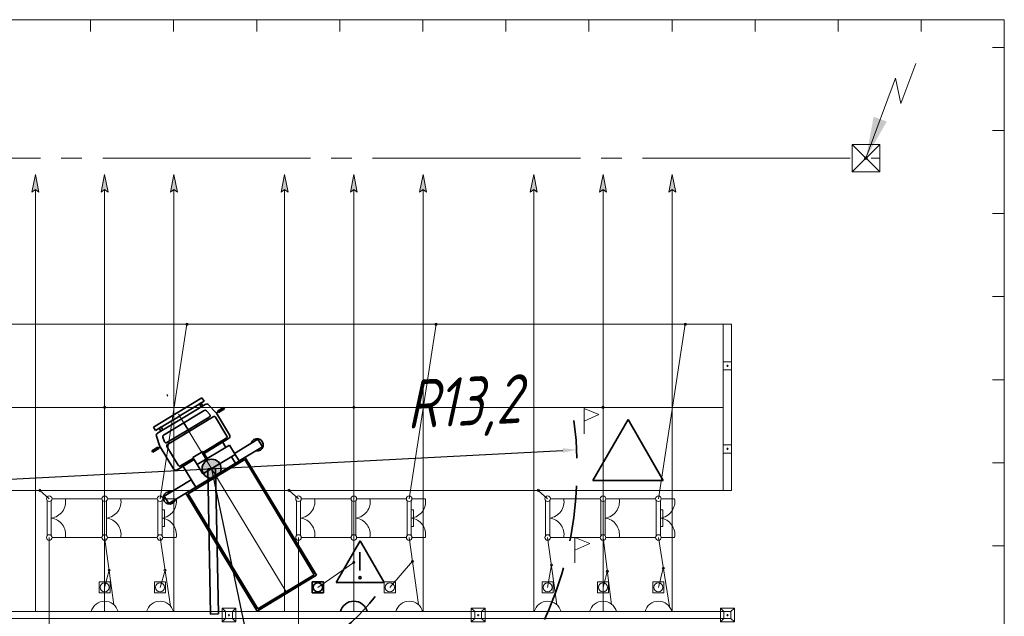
# Model space of a CAD drawing. Header units: millimetres. Extents: x 0 to 594, y 0 to 420.
# Tile 21 of 23: x 192 to 263, y 310 to 353. Entities that reach past the tile are written whole.
import ezdxf

# ---------------------------------------------------------------- set-up
doc = ezdxf.new("R2010")
doc.units = ezdxf.units.MM
for name, pattern in [('K5LT_AXLED', [19.5, 15, -1.5, 1.5, -1.5]), ('K5LT_BASIC', [0]), ('K5LT_DASHED_REINFORCED', [6, 4, -2]), ('K5LT_THIN', [0])]:
    doc.linetypes.add(name, pattern=pattern)
doc.layers.add('Демонтаж', color=7, linetype='Continuous', true_color=0xff6820)
doc.layers.add('ошиноска 110', color=2, linetype='Continuous', true_color=0xffff00)
doc.styles.add('KDIMTEXTSTYLE', font='GOST_AU.SHX', dxfattribs={"width": 0.96, "oblique": 15, "height": 5})
doc.dimstyles.new('KDIMSTYLE (0.00)', dxfattribs={"dimtxt": 5, "dimasz": 1, "dimexe": 2, "dimexo": 0, "dimgap": 1, "dimtad": 1, "dimlfac": 500, "dimtxsty": 'KDIMTEXTSTYLE', "dimsah": 1, "dimcen": 0, "dimdle": 1, "dimadec": 0, "dimazin": 0, "dimtfac": 0.667, "dimtmove": 0, "dimatfit": 3, "dimfxl": 0, "dimtvp": 1, "dimtolj": 1, "dimtzin": 0, "dimarcsym": 0})

# ---------------------------------------------------------------- blocks, each defined once
blk = doc.blocks.new('KDIMARROW_01')
blk.add_hatch(color=0).paths.add_polyline_path([(0, 0), (-5, 0.658), (-4.5, 0), (-5, -0.658)])
at = {"color": 0, "linetype": 'K5LT_THIN', "lineweight": 9}
for p, q in [((-4.5, 0), (-5, 0.658)), ((-5, 0.658), (0, 0)), ((0, 0), (-5, -0.658)), ((-5, -0.658), (-4.5, 0)), ((0, 0), (-1, 0))]:
    blk.add_line(p, q, dxfattribs=at)
blk = doc.blocks.new('U107')
at = {"color": 4, "linetype": 'K5LT_THIN', "lineweight": 9, "true_color": 0x00ffff}
for p, q in [((251.765, 341.981), (251.765, 343.973)), ((251.765, 343.973), (253.765, 343.973)), ((253.765, 343.973), (253.765, 341.981)), ((253.765, 341.981), (251.765, 341.981))]:
    blk.add_line(p, q, dxfattribs=at)
blk = doc.blocks.new('U108')
at = {"color": 11, "linetype": 'K5LT_THIN', "lineweight": 9, "true_color": 0xff8080}
for p, q in [((0, 0.001), (-0.001, 0)), ((0, 0.001), (-0.001, 0)), ((0.001, 0), (0, 0.001)), ((0.001, 0), (0, 0.001)), ((0, -0.001), (0.001, 0)), ((0, -0.001), (0.001, 0)), ((0.001, 0), (0.001, 0)), ((-0.001, 0), (0, -0.001)), ((-0.001, 0), (0, -0.001))]:
    blk.add_line(p, q, dxfattribs=at)
blk = doc.blocks.new('U109')
at = {"color": 11, "linetype": 'K5LT_THIN', "lineweight": 9, "true_color": 0xff8080}
for p, q in [((0, 0.001), (-0.001, 0)), ((0, 0.001), (-0.001, 0)), ((0.001, 0), (0, 0.001)), ((0.001, 0), (0, 0.001)), ((0, -0.001), (0.001, 0)), ((0, -0.001), (0.001, 0)), ((0.001, 0), (0.001, 0)), ((-0.001, 0), (0, -0.001)), ((-0.001, 0), (0, -0.001))]:
    blk.add_line(p, q, dxfattribs=at)
blk = doc.blocks.new('U132')
at = {"color": 3, "linetype": 'K5LT_BASIC', "lineweight": 35, "true_color": 0x00ff00}
for p, q in [((205.228, 320.541), (205.796, 320.552)), ((205.426, 310.041), (205.228, 320.541)), ((205.796, 320.552), (205.995, 310.052)), ((205.995, 310.052), (205.426, 310.041))]:
    blk.add_line(p, q, dxfattribs=at)
blk = doc.blocks.new('U139')
at = {"color": 4, "linetype": 'K5LT_THIN', "lineweight": 9, "true_color": 0x00ffff}
for p, q in [((242.465, 318.977), (242.465, 330.977)), ((243.065, 330.977), (242.465, 330.977)), ((243.065, 330.977), (243.065, 318.977)), ((242.465, 327.677), (242.465, 328.277)), ((242.465, 328.277), (243.065, 328.277)), ((242.835, 327.977), (242.695, 327.977)), ((242.765, 328.047), (242.765, 327.907)), ((243.065, 328.277), (243.065, 327.677)), ((243.065, 327.677), (242.465, 327.677)), ((242.465, 321.677), (242.465, 322.277)), ((242.465, 322.277), (243.065, 322.277)), ((243.065, 322.277), (243.065, 321.677)), ((243.065, 321.677), (242.465, 321.677)), ((242.835, 321.977), (242.695, 321.977)), ((242.765, 322.047), (242.765, 321.907)), ((243.065, 318.977), (242.465, 318.977))]:
    blk.add_line(p, q, dxfattribs=at)
blk = doc.blocks.new('U159')
at = {"color": 4, "linetype": 'K5LT_THIN', "lineweight": 9, "true_color": 0x00ffff}
for p, q in [((233.629, 318.248), (233.629, 315.706)), ((233.929, 315.713), (233.929, 318.242)), ((233.982, 318.377), (234.946, 318.377)), ((233.982, 315.577), (234.946, 315.577))]:
    blk.add_line(p, q, dxfattribs=at)
for centre, radius, start, end in [((233.782, 318.377), 0.2, 0, 180), ((233.782, 318.377), 0.2, 180, 0), ((233.765, 318.166), 1.2, 277.85501, 10.15125), ((233.765, 315.788), 1.2, 349.86716, 82.14499), ((233.782, 315.577), 0.2, 0, 180), ((233.782, 315.577), 0.2, 180, 0)]:
    blk.add_arc(centre, radius, start, end, dxfattribs=at)
blk = doc.blocks.new('U160')
at = {"color": 4, "linetype": 'K5LT_THIN', "lineweight": 9, "true_color": 0x00ffff}
for p, q in [((237.629, 318.248), (237.629, 315.706)), ((237.929, 315.713), (237.929, 318.242)), ((237.982, 318.377), (238.946, 318.377)), ((237.929, 317.577), (238.099, 317.577)), ((238.099, 317.577), (238.099, 316.377)), ((238.099, 316.377), (237.929, 316.377)), ((237.982, 315.577), (238.946, 315.577))]:
    blk.add_line(p, q, dxfattribs=at)
for centre, radius, start, end in [((237.782, 318.377), 0.2, 0, 180), ((237.782, 318.377), 0.2, 180, 0), ((237.765, 318.166), 1.2, 277.85501, 10.15125), ((237.765, 315.788), 1.2, 349.86716, 82.14499), ((237.782, 315.577), 0.2, 0, 180), ((237.782, 315.577), 0.2, 180, 0)]:
    blk.add_arc(centre, radius, start, end, dxfattribs=at)
blk = doc.blocks.new('U161')
at = {"color": 4, "linetype": 'K5LT_THIN', "lineweight": 9, "true_color": 0x00ffff}
for p, q in [((229.629, 318.248), (229.629, 315.706)), ((229.929, 315.713), (229.929, 318.242)), ((229.982, 318.377), (230.946, 318.377)), ((229.982, 315.577), (230.946, 315.577))]:
    blk.add_line(p, q, dxfattribs=at)
for centre, radius, start, end in [((229.782, 318.377), 0.2, 0, 180), ((229.782, 318.377), 0.2, 180, 0), ((229.765, 318.166), 1.2, 277.85501, 10.15125), ((229.765, 315.788), 1.2, 349.86716, 82.14499), ((229.782, 315.577), 0.2, 0, 180), ((229.782, 315.577), 0.2, 180, 0)]:
    blk.add_arc(centre, radius, start, end, dxfattribs=at)
blk = doc.blocks.new('U162')
at = {"color": 4, "linetype": 'K5LT_THIN', "lineweight": 9, "true_color": 0x00ffff}
for p, q in [((215.629, 318.248), (215.629, 315.706)), ((215.929, 315.713), (215.929, 318.242)), ((215.982, 318.377), (216.946, 318.377)), ((215.982, 315.577), (216.946, 315.577))]:
    blk.add_line(p, q, dxfattribs=at)
for centre, radius, start, end in [((215.782, 318.377), 0.2, 0, 180), ((215.782, 318.377), 0.2, 180, 0), ((215.765, 318.166), 1.2, 277.85501, 10.15125), ((215.765, 315.788), 1.2, 349.86716, 82.14499), ((215.782, 315.577), 0.2, 0, 180), ((215.782, 315.577), 0.2, 180, 0)]:
    blk.add_arc(centre, radius, start, end, dxfattribs=at)
blk = doc.blocks.new('U163')
at = {"color": 4, "linetype": 'K5LT_THIN', "lineweight": 9, "true_color": 0x00ffff}
for p, q in [((219.629, 318.248), (219.629, 315.706)), ((219.929, 315.713), (219.929, 318.242)), ((219.982, 318.377), (220.946, 318.377)), ((219.929, 317.577), (220.099, 317.577)), ((220.099, 317.577), (220.099, 316.377)), ((220.099, 316.377), (219.929, 316.377)), ((219.982, 315.577), (220.946, 315.577))]:
    blk.add_line(p, q, dxfattribs=at)
for centre, radius, start, end in [((219.782, 318.377), 0.2, 0, 180), ((219.782, 318.377), 0.2, 180, 0), ((219.765, 318.166), 1.2, 277.85501, 10.15125), ((219.765, 315.788), 1.2, 349.86716, 82.14499), ((219.782, 315.577), 0.2, 0, 180), ((219.782, 315.577), 0.2, 180, 0)]:
    blk.add_arc(centre, radius, start, end, dxfattribs=at)
blk = doc.blocks.new('U164')
at = {"color": 4, "linetype": 'K5LT_THIN', "lineweight": 9, "true_color": 0x00ffff}
for p, q in [((211.629, 318.248), (211.629, 315.706)), ((211.929, 315.713), (211.929, 318.242)), ((211.982, 318.377), (212.946, 318.377)), ((211.982, 315.577), (212.946, 315.577))]:
    blk.add_line(p, q, dxfattribs=at)
for centre, radius, start, end in [((211.782, 318.377), 0.2, 0, 180), ((211.782, 318.377), 0.2, 180, 0), ((211.765, 318.166), 1.2, 277.85501, 10.15125), ((211.765, 315.788), 1.2, 349.86716, 82.14499), ((211.782, 315.577), 0.2, 0, 180), ((211.782, 315.577), 0.2, 180, 0)]:
    blk.add_arc(centre, radius, start, end, dxfattribs=at)
blk = doc.blocks.new('U165')
at = {"color": 4, "linetype": 'K5LT_THIN', "lineweight": 9, "true_color": 0x00ffff}
for p, q in [((197.629, 318.248), (197.629, 315.706)), ((197.929, 315.713), (197.929, 318.242)), ((197.982, 318.377), (198.946, 318.377)), ((197.982, 315.577), (198.946, 315.577))]:
    blk.add_line(p, q, dxfattribs=at)
for centre, radius, start, end in [((197.782, 318.377), 0.2, 0, 180), ((197.782, 318.377), 0.2, 180, 0), ((197.765, 318.166), 1.2, 277.85501, 10.15125), ((197.765, 315.788), 1.2, 349.86716, 82.14499), ((197.782, 315.577), 0.2, 0, 180), ((197.782, 315.577), 0.2, 180, 0)]:
    blk.add_arc(centre, radius, start, end, dxfattribs=at)
blk = doc.blocks.new('U166')
at = {"color": 4, "linetype": 'K5LT_THIN', "lineweight": 9, "true_color": 0x00ffff}
for p, q in [((201.629, 318.248), (201.629, 315.706)), ((201.929, 315.713), (201.929, 318.242)), ((201.982, 318.377), (202.946, 318.377)), ((201.929, 317.577), (202.099, 317.577)), ((202.099, 317.577), (202.099, 316.377)), ((202.099, 316.377), (201.929, 316.377)), ((201.982, 315.577), (202.946, 315.577))]:
    blk.add_line(p, q, dxfattribs=at)
for centre, radius, start, end in [((201.782, 318.377), 0.2, 0, 180), ((201.782, 318.377), 0.2, 180, 0), ((201.765, 318.166), 1.2, 277.85501, 10.15125), ((201.765, 315.788), 1.2, 349.86716, 82.14499), ((201.782, 315.577), 0.2, 0, 180), ((201.782, 315.577), 0.2, 180, 0)]:
    blk.add_arc(centre, radius, start, end, dxfattribs=at)
blk = doc.blocks.new('U167')
at = {"color": 4, "linetype": 'K5LT_THIN', "lineweight": 9, "true_color": 0x00ffff}
for p, q in [((193.629, 318.248), (193.629, 315.706)), ((193.929, 315.713), (193.929, 318.242)), ((193.982, 318.377), (194.946, 318.377)), ((193.982, 315.577), (194.946, 315.577))]:
    blk.add_line(p, q, dxfattribs=at)
for centre, radius, start, end in [((193.782, 318.377), 0.2, 0, 180), ((193.782, 318.377), 0.2, 180, 0), ((193.765, 318.166), 1.2, 277.85501, 10.15125), ((193.765, 315.788), 1.2, 349.86716, 82.14499), ((193.782, 315.577), 0.2, 0, 180), ((193.782, 315.577), 0.2, 180, 0)]:
    blk.add_arc(centre, radius, start, end, dxfattribs=at)
blk = doc.blocks.new('U308')
at = {"color": 4, "linetype": 'K5LT_THIN', "lineweight": 9, "true_color": 0x00ffff}
for p, q in [((224.515, 310.227), (224.265, 310.477)), ((224.515, 310.227), (224.265, 310.477)), ((225.265, 310.477), (224.265, 310.477)), ((224.265, 310.477), (224.265, 309.977)), ((225.265, 310.477), (224.265, 310.477)), ((224.265, 310.477), (224.265, 310.227)), ((242.515, 310.227), (224.515, 310.227)), ((225.015, 310.227), (224.515, 310.227)), ((224.515, 310.227), (224.515, 309.727)), ((225.015, 310.227), (224.515, 310.227)), ((224.515, 310.227), (224.515, 309.727)), ((225.015, 310.227), (225.265, 310.477)), ((225.015, 310.227), (225.265, 310.477)), ((225.015, 309.727), (225.015, 310.227)), ((225.015, 309.727), (225.015, 310.227)), ((225.265, 310.227), (225.265, 310.477)), ((225.265, 309.477), (225.265, 310.477)), ((242.515, 310.227), (242.265, 310.477)), ((243.265, 310.477), (242.265, 310.477)), ((242.265, 310.477), (242.265, 310.227)), ((242.515, 310.227), (242.265, 310.477)), ((242.515, 310.227), (242.265, 310.477)), ((243.265, 310.477), (242.265, 310.477)), ((242.265, 310.477), (242.265, 309.977)), ((243.265, 310.477), (242.265, 310.477)), ((242.265, 310.477), (242.265, 310.227)), ((242.515, 310.227), (242.265, 310.477)), ((242.515, 310.227), (242.265, 310.477)), ((243.265, 310.477), (242.265, 310.477)), ((242.265, 310.477), (242.265, 309.977)), ((243.265, 310.477), (242.265, 310.477)), ((242.265, 310.477), (242.265, 310.227)), ((243.015, 310.227), (242.515, 310.227)), ((242.515, 310.227), (242.515, 309.727)), ((243.015, 310.227), (242.515, 310.227)), ((242.515, 310.227), (242.515, 309.727)), ((243.015, 310.227), (242.515, 310.227)), ((242.515, 310.227), (242.515, 309.727)), ((243.015, 310.227), (242.515, 310.227)), ((242.515, 310.227), (242.515, 309.727)), ((243.015, 310.227), (242.515, 310.227)), ((242.515, 310.227), (242.515, 309.727)), ((243.015, 310.227), (243.265, 310.477)), ((243.015, 310.227), (243.265, 310.477)), ((243.015, 310.227), (243.265, 310.477)), ((243.015, 310.227), (243.265, 310.477)), ((243.015, 310.227), (243.265, 310.477)), ((243.015, 309.727), (243.015, 310.227)), ((243.015, 309.727), (243.015, 310.227)), ((243.015, 309.727), (243.015, 310.227)), ((243.015, 309.727), (243.015, 310.227)), ((243.015, 309.727), (243.015, 310.227)), ((243.265, 309.477), (243.265, 310.477)), ((243.265, 310.227), (243.265, 310.477)), ((243.265, 309.477), (243.265, 310.477)), ((243.265, 310.227), (243.265, 310.477)), ((243.265, 309.477), (243.265, 310.477)), ((224.265, 309.977), (224.265, 309.477)), ((224.515, 309.727), (224.265, 309.477)), ((224.515, 309.727), (224.265, 309.477)), ((224.265, 309.727), (224.265, 309.477)), ((224.265, 309.477), (225.265, 309.477)), ((224.515, 309.727), (242.515, 309.727)), ((224.515, 309.727), (225.015, 309.727)), ((224.515, 309.727), (225.015, 309.727)), ((224.835, 309.977), (224.695, 309.977)), ((224.835, 309.977), (224.695, 309.977)), ((224.765, 310.047), (224.765, 309.907)), ((224.765, 310.047), (224.765, 309.907)), ((225.015, 309.727), (225.265, 309.477)), ((225.015, 309.727), (225.265, 309.477)), ((225.265, 309.477), (225.265, 309.727)), ((242.265, 309.977), (242.265, 309.477)), ((242.265, 309.977), (242.265, 309.477)), ((242.515, 309.727), (242.265, 309.477)), ((242.265, 309.727), (242.265, 309.477)), ((242.515, 309.727), (242.265, 309.477)), ((242.515, 309.727), (242.265, 309.477)), ((242.265, 309.727), (242.265, 309.477)), ((242.515, 309.727), (242.265, 309.477)), ((242.515, 309.727), (242.265, 309.477)), ((242.265, 309.727), (242.265, 309.477)), ((242.265, 309.477), (243.265, 309.477)), ((242.265, 309.477), (243.265, 309.477)), ((242.265, 309.477), (243.265, 309.477)), ((242.265, 309.477), (243.265, 309.477)), ((242.265, 309.477), (243.265, 309.477)), ((242.515, 309.727), (243.015, 309.727)), ((242.515, 309.727), (243.015, 309.727)), ((242.515, 309.727), (243.015, 309.727)), ((242.515, 309.727), (243.015, 309.727)), ((242.515, 309.727), (243.015, 309.727)), ((242.835, 309.977), (242.695, 309.977)), ((242.835, 309.977), (242.695, 309.977)), ((242.835, 309.977), (242.695, 309.977)), ((242.835, 309.977), (242.695, 309.977)), ((242.835, 309.977), (242.695, 309.977)), ((242.765, 310.047), (242.765, 309.907)), ((242.765, 310.047), (242.765, 309.907)), ((242.765, 310.047), (242.765, 309.907)), ((242.765, 310.047), (242.765, 309.907)), ((242.765, 310.047), (242.765, 309.907)), ((243.015, 309.727), (243.265, 309.477)), ((243.015, 309.727), (243.265, 309.477)), ((243.015, 309.727), (243.265, 309.477)), ((243.015, 309.727), (243.265, 309.477)), ((243.015, 309.727), (243.265, 309.477)), ((243.265, 309.477), (243.265, 309.727)), ((243.265, 309.477), (243.265, 309.727))]:
    blk.add_line(p, q, dxfattribs=at)
blk = doc.blocks.new('U309')
at = {"color": 4, "linetype": 'K5LT_THIN', "lineweight": 9, "true_color": 0x00ffff}
for p, q in [((206.515, 310.227), (206.265, 310.477)), ((206.515, 310.227), (206.265, 310.477)), ((207.265, 310.477), (206.265, 310.477)), ((206.265, 310.477), (206.265, 309.977)), ((207.265, 310.477), (206.265, 310.477)), ((206.265, 310.477), (206.265, 310.227)), ((224.515, 310.227), (206.515, 310.227)), ((207.015, 310.227), (206.515, 310.227)), ((206.515, 310.227), (206.515, 309.727)), ((207.015, 310.227), (206.515, 310.227)), ((206.515, 310.227), (206.515, 309.727)), ((207.015, 310.227), (207.265, 310.477)), ((207.015, 310.227), (207.265, 310.477)), ((207.015, 309.727), (207.015, 310.227)), ((207.015, 309.727), (207.015, 310.227)), ((207.265, 310.227), (207.265, 310.477)), ((207.265, 309.477), (207.265, 310.477)), ((224.515, 310.227), (224.265, 310.477)), ((225.265, 310.477), (224.265, 310.477)), ((224.265, 310.477), (224.265, 310.227)), ((224.515, 310.227), (224.265, 310.477)), ((224.515, 310.227), (224.265, 310.477)), ((225.265, 310.477), (224.265, 310.477)), ((224.265, 310.477), (224.265, 309.977)), ((225.265, 310.477), (224.265, 310.477)), ((224.265, 310.477), (224.265, 310.227)), ((224.515, 310.227), (224.265, 310.477)), ((224.515, 310.227), (224.265, 310.477)), ((225.265, 310.477), (224.265, 310.477)), ((224.265, 310.477), (224.265, 309.977)), ((225.265, 310.477), (224.265, 310.477)), ((224.265, 310.477), (224.265, 310.227)), ((225.015, 310.227), (224.515, 310.227)), ((224.515, 310.227), (224.515, 309.727)), ((225.015, 310.227), (224.515, 310.227)), ((224.515, 310.227), (224.515, 309.727)), ((225.015, 310.227), (224.515, 310.227)), ((224.515, 310.227), (224.515, 309.727)), ((225.015, 310.227), (224.515, 310.227)), ((224.515, 310.227), (224.515, 309.727)), ((225.015, 310.227), (224.515, 310.227)), ((224.515, 310.227), (224.515, 309.727)), ((225.015, 310.227), (225.265, 310.477)), ((225.015, 310.227), (225.265, 310.477)), ((225.015, 310.227), (225.265, 310.477)), ((225.015, 310.227), (225.265, 310.477)), ((225.015, 310.227), (225.265, 310.477)), ((225.015, 309.727), (225.015, 310.227)), ((225.015, 309.727), (225.015, 310.227)), ((225.015, 309.727), (225.015, 310.227)), ((225.015, 309.727), (225.015, 310.227)), ((225.015, 309.727), (225.015, 310.227)), ((225.265, 309.477), (225.265, 310.477)), ((225.265, 310.227), (225.265, 310.477)), ((225.265, 309.477), (225.265, 310.477)), ((225.265, 310.227), (225.265, 310.477)), ((225.265, 309.477), (225.265, 310.477)), ((206.265, 309.977), (206.265, 309.477)), ((206.515, 309.727), (206.265, 309.477)), ((206.515, 309.727), (206.265, 309.477)), ((206.265, 309.727), (206.265, 309.477)), ((206.265, 309.477), (207.265, 309.477)), ((206.515, 309.727), (224.515, 309.727)), ((206.515, 309.727), (207.015, 309.727)), ((206.515, 309.727), (207.015, 309.727)), ((206.835, 309.977), (206.695, 309.977)), ((206.835, 309.977), (206.695, 309.977)), ((206.765, 310.047), (206.765, 309.907)), ((206.765, 310.047), (206.765, 309.907)), ((207.015, 309.727), (207.265, 309.477)), ((207.015, 309.727), (207.265, 309.477)), ((207.265, 309.477), (207.265, 309.727)), ((224.265, 309.977), (224.265, 309.477)), ((224.265, 309.977), (224.265, 309.477)), ((224.515, 309.727), (224.265, 309.477)), ((224.265, 309.727), (224.265, 309.477)), ((224.515, 309.727), (224.265, 309.477)), ((224.515, 309.727), (224.265, 309.477)), ((224.265, 309.727), (224.265, 309.477)), ((224.515, 309.727), (224.265, 309.477)), ((224.515, 309.727), (224.265, 309.477)), ((224.265, 309.727), (224.265, 309.477)), ((224.265, 309.477), (225.265, 309.477)), ((224.265, 309.477), (225.265, 309.477)), ((224.265, 309.477), (225.265, 309.477)), ((224.265, 309.477), (225.265, 309.477)), ((224.265, 309.477), (225.265, 309.477)), ((224.515, 309.727), (225.015, 309.727)), ((224.515, 309.727), (225.015, 309.727)), ((224.515, 309.727), (225.015, 309.727)), ((224.515, 309.727), (225.015, 309.727)), ((224.515, 309.727), (225.015, 309.727)), ((224.835, 309.977), (224.695, 309.977)), ((224.835, 309.977), (224.695, 309.977)), ((224.835, 309.977), (224.695, 309.977)), ((224.835, 309.977), (224.695, 309.977)), ((224.835, 309.977), (224.695, 309.977)), ((224.765, 310.047), (224.765, 309.907)), ((224.765, 310.047), (224.765, 309.907)), ((224.765, 310.047), (224.765, 309.907)), ((224.765, 310.047), (224.765, 309.907)), ((224.765, 310.047), (224.765, 309.907)), ((225.015, 309.727), (225.265, 309.477)), ((225.015, 309.727), (225.265, 309.477)), ((225.015, 309.727), (225.265, 309.477)), ((225.015, 309.727), (225.265, 309.477)), ((225.015, 309.727), (225.265, 309.477)), ((225.265, 309.477), (225.265, 309.727)), ((225.265, 309.477), (225.265, 309.727))]:
    blk.add_line(p, q, dxfattribs=at)
blk = doc.blocks.new('U310')
at = {"color": 4, "linetype": 'K5LT_THIN', "lineweight": 9, "true_color": 0x00ffff}
for p, q in [((188.515, 310.227), (188.265, 310.477)), ((188.515, 310.227), (188.265, 310.477)), ((189.265, 310.477), (188.265, 310.477)), ((188.265, 310.477), (188.265, 309.977)), ((189.265, 310.477), (188.265, 310.477)), ((188.265, 310.477), (188.265, 310.227)), ((206.515, 310.227), (188.515, 310.227)), ((189.015, 310.227), (188.515, 310.227)), ((188.515, 310.227), (188.515, 309.727)), ((189.015, 310.227), (188.515, 310.227)), ((188.515, 310.227), (188.515, 309.727)), ((189.015, 310.227), (189.265, 310.477)), ((189.015, 310.227), (189.265, 310.477)), ((189.015, 309.727), (189.015, 310.227)), ((189.015, 309.727), (189.015, 310.227)), ((189.265, 310.227), (189.265, 310.477)), ((189.265, 309.477), (189.265, 310.477)), ((206.515, 310.227), (206.265, 310.477)), ((207.265, 310.477), (206.265, 310.477)), ((206.265, 310.477), (206.265, 310.227)), ((206.515, 310.227), (206.265, 310.477)), ((206.515, 310.227), (206.265, 310.477)), ((207.265, 310.477), (206.265, 310.477)), ((206.265, 310.477), (206.265, 309.977)), ((207.265, 310.477), (206.265, 310.477)), ((206.265, 310.477), (206.265, 310.227)), ((206.515, 310.227), (206.265, 310.477)), ((206.515, 310.227), (206.265, 310.477)), ((207.265, 310.477), (206.265, 310.477)), ((206.265, 310.477), (206.265, 309.977)), ((207.265, 310.477), (206.265, 310.477)), ((206.265, 310.477), (206.265, 310.227)), ((207.015, 310.227), (206.515, 310.227)), ((206.515, 310.227), (206.515, 309.727)), ((207.015, 310.227), (206.515, 310.227)), ((206.515, 310.227), (206.515, 309.727)), ((207.015, 310.227), (206.515, 310.227)), ((206.515, 310.227), (206.515, 309.727)), ((207.015, 310.227), (206.515, 310.227)), ((206.515, 310.227), (206.515, 309.727)), ((207.015, 310.227), (206.515, 310.227)), ((206.515, 310.227), (206.515, 309.727)), ((207.015, 310.227), (207.265, 310.477)), ((207.015, 310.227), (207.265, 310.477)), ((207.015, 310.227), (207.265, 310.477)), ((207.015, 310.227), (207.265, 310.477)), ((207.015, 310.227), (207.265, 310.477)), ((207.015, 309.727), (207.015, 310.227)), ((207.015, 309.727), (207.015, 310.227)), ((207.015, 309.727), (207.015, 310.227)), ((207.015, 309.727), (207.015, 310.227)), ((207.015, 309.727), (207.015, 310.227)), ((207.265, 309.477), (207.265, 310.477)), ((207.265, 310.227), (207.265, 310.477)), ((207.265, 309.477), (207.265, 310.477)), ((207.265, 310.227), (207.265, 310.477)), ((207.265, 309.477), (207.265, 310.477)), ((188.265, 309.977), (188.265, 309.477)), ((188.515, 309.727), (188.265, 309.477)), ((188.515, 309.727), (188.265, 309.477)), ((188.265, 309.727), (188.265, 309.477)), ((188.265, 309.477), (189.265, 309.477)), ((188.515, 309.727), (206.515, 309.727)), ((188.515, 309.727), (189.015, 309.727)), ((188.515, 309.727), (189.015, 309.727)), ((188.835, 309.977), (188.695, 309.977)), ((188.835, 309.977), (188.695, 309.977)), ((188.765, 310.047), (188.765, 309.907)), ((188.765, 310.047), (188.765, 309.907)), ((189.015, 309.727), (189.265, 309.477)), ((189.015, 309.727), (189.265, 309.477)), ((189.265, 309.477), (189.265, 309.727)), ((206.265, 309.977), (206.265, 309.477)), ((206.265, 309.977), (206.265, 309.477)), ((206.515, 309.727), (206.265, 309.477)), ((206.265, 309.727), (206.265, 309.477)), ((206.515, 309.727), (206.265, 309.477)), ((206.515, 309.727), (206.265, 309.477)), ((206.265, 309.727), (206.265, 309.477)), ((206.515, 309.727), (206.265, 309.477)), ((206.515, 309.727), (206.265, 309.477)), ((206.265, 309.727), (206.265, 309.477)), ((206.265, 309.477), (207.265, 309.477)), ((206.265, 309.477), (207.265, 309.477)), ((206.265, 309.477), (207.265, 309.477)), ((206.265, 309.477), (207.265, 309.477)), ((206.265, 309.477), (207.265, 309.477)), ((206.515, 309.727), (207.015, 309.727)), ((206.515, 309.727), (207.015, 309.727)), ((206.515, 309.727), (207.015, 309.727)), ((206.515, 309.727), (207.015, 309.727)), ((206.515, 309.727), (207.015, 309.727)), ((206.835, 309.977), (206.695, 309.977)), ((206.835, 309.977), (206.695, 309.977)), ((206.835, 309.977), (206.695, 309.977)), ((206.835, 309.977), (206.695, 309.977)), ((206.835, 309.977), (206.695, 309.977)), ((206.765, 310.047), (206.765, 309.907)), ((206.765, 310.047), (206.765, 309.907)), ((206.765, 310.047), (206.765, 309.907)), ((206.765, 310.047), (206.765, 309.907)), ((206.765, 310.047), (206.765, 309.907)), ((207.015, 309.727), (207.265, 309.477)), ((207.015, 309.727), (207.265, 309.477)), ((207.015, 309.727), (207.265, 309.477)), ((207.015, 309.727), (207.265, 309.477)), ((207.015, 309.727), (207.265, 309.477)), ((207.265, 309.477), (207.265, 309.727)), ((207.265, 309.477), (207.265, 309.727))]:
    blk.add_line(p, q, dxfattribs=at)
blk = doc.blocks.new('U336')
at = {"color": 2, "linetype": 'K5LT_AXLED', "lineweight": 9, "true_color": 0xffff00}
blk.add_line((210.889, 311.656), (202.277, 325.896), dxfattribs=at)
at = {"color": 3, "linetype": 'K5LT_BASIC', "lineweight": 35, "true_color": 0x00ff00}
for p, q in [((203.027, 324.587), (204.813, 325.665)), ((204.964, 325.416), (203.177, 324.338)), ((205.046, 325.193), (203.329, 324.156)), ((204.629, 325.233), (204.74, 325.3)), ((204.756, 325.023), (204.629, 325.233)), ((204.74, 325.3), (204.867, 325.09)), ((204.867, 325.09), (204.756, 325.023)), ((204.813, 325.665), (204.964, 325.416)), ((205.825, 324.601), (205.295, 325.16)), ((203.087, 324.624), (201.301, 323.546)), ((201.452, 323.297), (203.238, 324.375)), ((202.321, 322.306), (205.627, 324.301)), ((203.027, 324.587), (203.027, 324.587)), ((203.088, 324.623), (203.087, 324.624)), ((204.979, 324.753), (203.505, 323.864)), ((205.369, 324.463), (205.13, 324.73)), ((205.851, 324.567), (205.977, 324.643)), ((206.806, 322.988), (205.851, 324.567)), ((205.942, 324.699), (206.375, 324.961)), ((205.996, 324.61), (205.942, 324.699)), ((206.429, 324.871), (205.996, 324.61)), ((206.375, 324.961), (206.429, 324.871)), ((201.611, 323.121), (203.329, 324.156)), ((202.032, 322.976), (203.505, 323.864)), ((203.505, 323.864), (203.81, 323.361)), ((205.341, 324.28), (203.81, 323.361)), ((205.792, 324.26), (206.609, 322.908)), ((201.301, 323.546), (201.452, 323.297)), ((201.774, 322.156), (201.525, 322.885)), ((201.711, 323.473), (201.859, 323.563)), ((201.838, 323.263), (201.711, 323.473)), ((201.986, 323.353), (201.838, 323.263)), ((201.859, 323.563), (201.986, 323.353)), ((202.282, 322.435), (203.81, 323.361)), ((202.107, 322.496), (201.982, 322.831)), ((204.477, 320.839), (206.811, 322.248)), ((206.569, 322.743), (204.915, 321.746)), ((206.741, 322.716), (204.973, 321.65)), ((206.537, 322.082), (206.299, 322.485)), ((206.811, 322.248), (207.218, 321.576)), ((207.173, 321.651), (208.855, 322.668)), ((208.855, 322.668), (209.185, 322.122)), ((201.634, 322.094), (201.202, 321.832)), ((201.202, 321.832), (201.256, 321.743)), ((201.256, 321.743), (201.688, 322.004)), ((201.688, 322.004), (201.634, 322.094)), ((201.794, 322.113), (201.669, 322.037)), ((202.746, 320.538), (201.792, 322.117)), ((203.098, 320.79), (202.28, 322.141)), ((204.161, 321.362), (204.883, 321.799)), ((204.883, 321.799), (205.199, 321.276)), ((207.218, 321.576), (204.884, 320.167)), ((207.503, 321.104), (207.173, 321.651)), ((209.185, 322.122), (207.503, 321.104)), ((203.018, 320.469), (204.251, 321.213)), ((204.193, 321.31), (203.263, 320.749)), ((204.366, 319.212), (203.424, 320.765)), ((207.937, 321.367), (203.657, 318.783)), ((207.897, 321.202), (203.822, 318.742)), ((204.477, 320.839), (204.161, 321.362)), ((205.199, 321.276), (204.477, 320.839)), ((204.884, 320.167), (204.477, 320.839)), ((207.229, 320.938), (206.929, 321.435)), ((212.927, 312.885), (207.897, 321.202)), ((213.091, 312.845), (207.937, 321.367)), ((204.037, 319.754), (202.081, 318.571)), ((204.367, 319.208), (204.037, 319.754)), ((204.185, 319.509), (204.065, 319.708)), ((202.411, 318.025), (204.367, 319.208)), ((203.657, 318.783), (208.811, 310.261)), ((203.822, 318.742), (208.851, 310.426)), ((202.081, 318.571), (202.411, 318.025)), ((208.811, 310.261), (213.091, 312.845)), ((208.851, 310.426), (212.927, 312.885))]:
    blk.add_line(p, q, dxfattribs=at)
for centre, radius, start, end in [((205.149, 325.022), 0.2, 43.50401, 121.19996), ((205.041, 324.65), 0.12, 41.82527, 121.18451), ((205.279, 324.383), 0.12, 301.0652, 41.82527), ((205.689, 324.198), 0.12, 31.16492, 121.16492), ((205.68, 324.463), 0.2, 31.16492, 43.50401), ((201.714, 322.95), 0.2, 121.12988, 198.82583), ((202.094, 322.873), 0.12, 121.14532, 200.50457), ((206.506, 322.846), 0.12, 301.16492, 31.16492), ((206.635, 322.885), 0.2, 301.16492, 31.16492), ((202.22, 322.538), 0.12, 200.50457, 301.26464), ((202.383, 322.204), 0.12, 121.16492, 211.16492), ((208.796, 322.266), 0.445, 257.91605, 166.39008), ((201.963, 322.22), 0.2, 198.82583, 211.16492), ((201.965, 322.217), 0.2, 198.82583, 211.16492), ((203.201, 320.852), 0.12, 211.16492, 301.16492), ((202.917, 320.642), 0.2, 211.16492, 301.16492), ((202.464, 318.436), 0.445, 75.93976, 344.41379)]:
    blk.add_arc(centre, radius, start, end, dxfattribs=at)
blk = doc.blocks.new('U344')
at = {"color": 3, "linetype": 'K5LT_BASIC', "lineweight": 35, "true_color": 0x00ff00}
for p, q in [((214.503, 312.328), (216.238, 315.332)), ((217.972, 312.328), (216.238, 315.332)), ((216.225, 314.528), (216.225, 313.198)), ((214.503, 312.328), (217.972, 312.328))]:
    blk.add_line(p, q, dxfattribs=at)
for start, end in [(0, 180), (180, 0)]:
    blk.add_arc((216.225, 312.681), 0.0773, start, end, dxfattribs=at)
blk = doc.blocks.new('U345')
at = {"color": 4, "linetype": 'K5LT_THIN', "lineweight": 9, "true_color": 0x00ffff}
for p, q in [((232.416, 323.061), (232.416, 324.888)), ((232.416, 324.888), (233.488, 324.468)), ((233.488, 324.468), (232.416, 323.974))]:
    blk.add_line(p, q, dxfattribs=at)
blk = doc.blocks.new('U346')
at = {"color": 4, "linetype": 'K5LT_THIN', "lineweight": 9, "true_color": 0x00ffff}
for p, q in [((231.745, 313.743), (231.745, 315.57)), ((231.745, 315.57), (232.817, 315.15)), ((232.817, 315.15), (231.745, 314.657))]:
    blk.add_line(p, q, dxfattribs=at)

msp = doc.modelspace()

# ---------------------------------------------------------------- hatches: boundary and pattern name
at = {"true_color": 0x070000}
msp.add_hatch(color=18, dxfattribs=at).paths.add_polyline_path([(252.764754, 342.976984), (254.277499, 345.621113), (253.33424, 345.969559)])
for points in [[(193.03369, 340.52007), (192.781724, 341.788022), (192.529758, 340.52007), (192.781724, 340.710732)], [(198.03369, 340.52007), (197.781724, 341.788022), (197.529758, 340.52007), (197.781724, 340.710732)], [(203.03369, 340.52007), (202.781724, 341.788022), (202.529758, 340.52007), (202.781724, 340.710732)], [(211.03369, 340.522384), (210.781724, 341.790337), (210.529758, 340.522384), (210.781724, 340.713047)], [(216.03369, 340.522384), (215.781724, 341.790337), (215.529758, 340.522384), (215.781724, 340.713047)], [(221.03369, 340.522384), (220.781724, 341.790337), (220.529758, 340.522384), (220.781724, 340.713047)], [(229.03369, 340.52007), (228.781724, 341.788022), (228.529758, 340.52007), (228.781724, 340.710732)], [(234.03369, 340.52007), (233.781724, 341.788022), (233.529758, 340.52007), (233.781724, 340.710732)], [(239.03369, 340.52007), (238.781724, 341.788022), (238.529758, 340.52007), (238.781724, 340.710732)], [(206.200628, 320.546178), (206.199029, 320.59308), (206.194238, 320.639764), (206.186278, 320.686013), (206.175187, 320.731613), (206.161014, 320.776351), (206.143827, 320.82002), (206.123705, 320.862416), (206.100742, 320.903344), (206.075044, 320.942611), (206.04673, 320.980037), (206.015933, 321.015448), (205.982795, 321.048678), (205.947471, 321.079574), (205.910124, 321.107991), (205.870927, 321.133798), (205.830064, 321.156875), (205.787724, 321.177115), (205.744103, 321.194424), (205.699405, 321.208721), (205.653836, 321.219939), (205.607609, 321.228028), (205.560938, 321.232948), (205.514041, 321.234678), (205.467135, 321.233209), (205.420438, 321.228549), (205.374166, 321.220718), (205.328536, 321.209753), (205.283759, 321.195705), (205.240042, 321.178639), (205.19759, 321.158635), (205.156599, 321.135786), (205.11726, 321.110197), (205.079755, 321.081988), (205.044259, 321.051289), (205.010937, 321.018244), (204.979943, 320.983006), (204.951422, 320.945738), (204.925506, 320.906614), (204.902315, 320.865815), (204.881957, 320.823531), (204.864527, 320.779959), (204.850106, 320.7353), (204.838761, 320.689763), (204.830544, 320.643559), (204.825493, 320.596902), (204.823633, 320.550009), (204.824971, 320.503099), (204.829502, 320.456389), (204.837204, 320.410096), (204.848042, 320.364436), (204.861966, 320.319619), (204.878909, 320.275856), (204.898795, 320.233348), (204.92153, 320.192293), (204.94701, 320.152883), (204.975114, 320.1153), (205.005714, 320.079719), (205.038666, 320.046305), (205.073818, 320.015213), (205.111007, 319.986589), (205.150059, 319.960564), (205.190793, 319.937259), (205.23302, 319.916784), (205.276544, 319.899233), (205.321162, 319.884688), (205.366667, 319.873215), (205.412849, 319.86487), (205.459491, 319.85969), (205.506378, 319.857699), (205.553292, 319.858907), (205.600014, 319.863308), (205.646328, 319.870881), (205.692019, 319.881592), (205.736874, 319.89539), (205.780685, 319.912212), (205.823248, 319.93198), (205.864365, 319.954601), (205.903846, 319.97997), (205.941507, 320.00797), (205.977173, 320.038471), (206.010679, 320.07133), (206.041868, 320.106395), (206.070596, 320.143504), (206.09673, 320.182483), (206.120147, 320.223152), (206.14074, 320.265322), (206.158412, 320.308797), (206.173082, 320.353375), (206.18468, 320.398848), (206.193154, 320.445006), (206.198464, 320.491634), (206.200586, 320.538515)]]:
    msp.add_hatch(color=7).paths.add_polyline_path(points)

# ---------------------------------------------------------------- linework, layer by layer
at = {"color": 4, "linetype": 'K5LT_THIN', "lineweight": 9, "true_color": 0x00ffff}
for p, q in [((262.764754, 352.976984), (52.764754, 352.976984)), ((196.764754, 352.976984), (196.764754, 352.116984)), ((196.764754, 352.976984), (196.764754, 352.116984)), ((202.764754, 352.976984), (202.764754, 352.116984)), ((202.764754, 352.976984), (202.764754, 352.116984)), ((208.764754, 352.976984), (208.764754, 352.116984)), ((208.764754, 352.976984), (208.764754, 352.116984)), ((214.764754, 352.976984), (214.764754, 352.116984)), ((214.764754, 352.976984), (214.764754, 352.116984)), ((220.764754, 352.976984), (220.764754, 352.116984)), ((220.764754, 352.976984), (220.764754, 352.116984)), ((226.764754, 352.976984), (226.764754, 352.116984)), ((226.764754, 352.976984), (226.764754, 352.116984)), ((232.764754, 352.976984), (232.764754, 352.116984)), ((232.764754, 352.976984), (232.764754, 352.116984)), ((238.764754, 352.976984), (238.764754, 352.116984)), ((238.764754, 352.976984), (238.764754, 352.116984)), ((244.764754, 352.976984), (244.764754, 352.116984)), ((244.764754, 352.976984), (244.764754, 352.116984)), ((250.764754, 352.976984), (250.764754, 352.116984)), ((250.764754, 352.976984), (250.764754, 352.116984)), ((256.764754, 352.976984), (256.764754, 352.116984)), ((256.764754, 352.976984), (256.764754, 352.116984)), ((262.764754, 352.976984), (262.764754, 116.976984)), ((262.764754, 352.976984), (262.764754, 352.116984)), ((262.764754, 352.976984), (262.764754, 352.116984)), ((261.904754, 350.976984), (262.764754, 350.976984)), ((261.904754, 350.976984), (262.764754, 350.976984)), ((255.301009, 346.934331), (256.36647, 349.818588)), ((252.764754, 342.976984), (254.895676, 348.745497)), ((254.895676, 348.745497), (255.301009, 346.934331)), ((261.904754, 344.976984), (262.764754, 344.976984)), ((261.904754, 344.976984), (262.764754, 344.976984)), ((253.764754, 343.972984), (251.764754, 341.980984)), ((251.764754, 343.972984), (253.764754, 341.980984)), ((192.781724, 341.788022), (192.529758, 340.52007)), ((192.781724, 341.788022), (193.03369, 340.52007)), ((197.781724, 341.788022), (197.529758, 340.52007)), ((197.781724, 341.788022), (198.03369, 340.52007)), ((202.781724, 341.788022), (202.529758, 340.52007)), ((202.781724, 341.788022), (203.03369, 340.52007)), ((210.781724, 341.790337), (210.529758, 340.522384)), ((210.781724, 341.790337), (211.03369, 340.522384)), ((215.781724, 341.790337), (215.529758, 340.522384)), ((215.781724, 341.790337), (216.03369, 340.522384)), ((220.781724, 341.790337), (220.529758, 340.522384)), ((220.781724, 341.790337), (221.03369, 340.522384)), ((228.781724, 341.788022), (228.529758, 340.52007)), ((228.781724, 341.788022), (229.03369, 340.52007)), ((233.781724, 341.788022), (233.529758, 340.52007)), ((233.781724, 341.788022), (234.03369, 340.52007)), ((238.781724, 341.788022), (238.529758, 340.52007)), ((238.781724, 341.788022), (239.03369, 340.52007)), ((192.529758, 340.52007), (192.781724, 340.710732)), ((193.03369, 340.52007), (192.781724, 340.710732)), ((197.529758, 340.52007), (197.781724, 340.710732)), ((198.03369, 340.52007), (197.781724, 340.710732)), ((202.529758, 340.52007), (202.781724, 340.710732)), ((203.03369, 340.52007), (202.781724, 340.710732)), ((210.529758, 340.522384), (210.781724, 340.713047)), ((211.03369, 340.522384), (210.781724, 340.713047)), ((215.529758, 340.522384), (215.781724, 340.713047)), ((216.03369, 340.522384), (215.781724, 340.713047)), ((220.529758, 340.522384), (220.781724, 340.713047)), ((221.03369, 340.522384), (220.781724, 340.713047)), ((228.529758, 340.52007), (228.781724, 340.710732)), ((229.03369, 340.52007), (228.781724, 340.710732)), ((233.529758, 340.52007), (233.781724, 340.710732)), ((234.03369, 340.52007), (233.781724, 340.710732)), ((238.529758, 340.52007), (238.781724, 340.710732)), ((239.03369, 340.52007), (238.781724, 340.710732)), ((261.904754, 338.976984), (262.764754, 338.976984)), ((261.904754, 338.976984), (262.764754, 338.976984)), ((261.904754, 332.976984), (262.764754, 332.976984)), ((261.904754, 332.976984), (262.764754, 332.976984)), ((261.904754, 326.976984), (262.764754, 326.976984)), ((261.904754, 326.976984), (262.764754, 326.976984)), ((261.904754, 320.976984), (262.764754, 320.976984)), ((261.904754, 320.976984), (262.764754, 320.976984)), ((194.945969, 318.377222), (197.581724, 318.377222)), ((198.945969, 318.377222), (201.581724, 318.377222)), ((212.945969, 318.377222), (215.581724, 318.377222)), ((216.945969, 318.377222), (219.581724, 318.377222)), ((230.945969, 318.377222), (233.581724, 318.377222)), ((234.945969, 318.377222), (237.581724, 318.377222)), ((194.946037, 315.577222), (197.581724, 315.577222)), ((198.946037, 315.577222), (201.581724, 315.577222)), ((212.946037, 315.577222), (215.581724, 315.577222)), ((216.946037, 315.577222), (219.581724, 315.577222)), ((230.946037, 315.577222), (233.581724, 315.577222)), ((234.946037, 315.577222), (237.581724, 315.577222)), ((261.904754, 314.976984), (262.764754, 314.976984)), ((261.904754, 314.976984), (262.764754, 314.976984)), ((197.381724, 312.376984), (197.781724, 312.376984)), ((197.381724, 311.976984), (197.381724, 312.376984)), ((198.181724, 312.376984), (197.781724, 312.376984)), ((198.181724, 311.976984), (198.181724, 312.376984)), ((201.381724, 312.376984), (201.781724, 312.376984)), ((201.381724, 311.976984), (201.381724, 312.376984)), ((202.181724, 312.376984), (201.781724, 312.376984)), ((202.181724, 311.976984), (202.181724, 312.376984)), ((217.981724, 312.376984), (218.381724, 312.376984)), ((217.981724, 311.976984), (217.981724, 312.376984)), ((218.781724, 312.376984), (218.381724, 312.376984)), ((218.781724, 311.976984), (218.781724, 312.376984)), ((229.381724, 312.376984), (229.781724, 312.376984)), ((229.381724, 311.976984), (229.381724, 312.376984)), ((230.181724, 312.376984), (229.781724, 312.376984)), ((230.181724, 311.976984), (230.181724, 312.376984)), ((233.381724, 312.376984), (233.781724, 312.376984)), ((233.381724, 311.976984), (233.381724, 312.376984)), ((234.181724, 312.376984), (233.781724, 312.376984)), ((234.181724, 311.976984), (234.181724, 312.376984)), ((237.381724, 312.376984), (237.781724, 312.376984)), ((237.381724, 311.976984), (237.381724, 312.376984)), ((238.181724, 312.376984), (237.781724, 312.376984)), ((238.181724, 311.976984), (238.181724, 312.376984)), ((197.381724, 311.976984), (197.381724, 311.576984)), ((197.381724, 311.576984), (197.781724, 311.576984)), ((198.181724, 311.576984), (197.781724, 311.576984)), ((198.181724, 311.976984), (198.181724, 311.576984)), ((201.381724, 311.976984), (201.381724, 311.576984)), ((201.381724, 311.576984), (201.781724, 311.576984)), ((202.181724, 311.576984), (201.781724, 311.576984)), ((202.181724, 311.976984), (202.181724, 311.576984)), ((217.981724, 311.976984), (217.981724, 311.576984)), ((217.981724, 311.576984), (218.381724, 311.576984)), ((218.781724, 311.576984), (218.381724, 311.576984)), ((218.781724, 311.976984), (218.781724, 311.576984)), ((229.381724, 311.976984), (229.381724, 311.576984)), ((229.381724, 311.576984), (229.781724, 311.576984)), ((230.181724, 311.576984), (229.781724, 311.576984)), ((230.181724, 311.976984), (230.181724, 311.576984)), ((233.381724, 311.976984), (233.381724, 311.576984)), ((233.381724, 311.576984), (233.781724, 311.576984)), ((234.181724, 311.576984), (233.781724, 311.576984)), ((234.181724, 311.976984), (234.181724, 311.576984)), ((237.381724, 311.976984), (237.381724, 311.576984)), ((237.381724, 311.576984), (237.781724, 311.576984)), ((238.181724, 311.576984), (237.781724, 311.576984)), ((238.181724, 311.976984), (238.181724, 311.576984))]:
    msp.add_line(p, q, dxfattribs=at)
at = {"color": 2, "linetype": 'K5LT_AXLED', "lineweight": 9, "true_color": 0xffff00}
msp.add_line((178.141986, 342.976984), (253.764754, 342.976984), dxfattribs=at)
at = {"color": 3, "linetype": 'K5LT_BASIC', "lineweight": 35, "true_color": 0x00ff00}
for p, q in [((233.052453, 319.690818), (235.593212, 324.091541)), ((238.133971, 319.690818), (235.593212, 324.091541)), ((233.052453, 319.690818), (238.133971, 319.690818))]:
    msp.add_line(p, q, dxfattribs=at)
at = {"color": 4, "linetype": 'K5LT_THIN', "lineweight": 9, "true_color": 0x00ffff}
for centre, radius in [((252.764754, 342.976984), 0.09025), ((252.764754, 342.976984), 0.09025), ((197.781724, 311.976984), 0.33), ((201.781724, 311.976984), 0.33), ((218.381724, 311.976984), 0.33), ((229.781724, 311.976984), 0.33), ((233.781724, 311.976984), 0.33), ((237.781724, 311.976984), 0.33)]:
    msp.add_circle(centre, radius, dxfattribs=at)
at = {"color": 3, "linetype": 'K5LT_BASIC', "lineweight": 35, "true_color": 0x00ff00}
msp.add_circle((205.512125, 320.546178), 0.688503, dxfattribs=at)
at = {"color": 4, "linetype": 'K5LT_DASHED_REINFORCED', "lineweight": 35, "true_color": 0x00ffff}
msp.add_arc((205.512125, 320.546178), 26.4, 270.48346007, 7.57512084, dxfattribs=at)
at = {"color": 4, "linetype": 'K5LT_THIN', "lineweight": 9, "true_color": 0x00ffff}
for centre in [(197.781724, 309.976984), (201.781724, 309.976984), (219.781724, 309.979299), (229.781724, 309.976984), (233.781724, 309.976984), (237.781724, 309.976984)]:
    msp.add_arc(centre, 1, 14.47751219, 165.52248781, dxfattribs=at)
at = {"color": 3, "linetype": 'K5LT_BASIC', "lineweight": 35, "true_color": 0x00ff00}
msp.add_arc((205.512125, 320.546178), 15, 283.52502179, 321.96322231, dxfattribs=at)
at = {"layer": 'Демонтаж', "color": 3, "linetype": 'K5LT_BASIC', "lineweight": 35, "true_color": 0x00ff00}
for p, q in [((212.781724, 312.376984), (213.181724, 312.376984)), ((212.781724, 311.976984), (212.781724, 312.376984)), ((213.581724, 312.376984), (213.181724, 312.376984)), ((213.581724, 311.976984), (213.581724, 312.376984)), ((212.781724, 311.976984), (212.781724, 311.576984)), ((212.781724, 311.576984), (213.181724, 311.576984)), ((213.581724, 311.576984), (213.181724, 311.576984)), ((213.581724, 311.976984), (213.581724, 311.576984))]:
    msp.add_line(p, q, dxfattribs=at)
msp.add_circle((213.181724, 311.976984), 0.33, dxfattribs=at)
msp.add_arc((215.781724, 309.979299), 1, 14.47751219, 165.52248781, dxfattribs=at)
at = {"layer": 'ошиноска 110', "color": 4, "linetype": 'K5LT_THIN', "lineweight": 9, "true_color": 0x00ffff}
for p, q in [((192.781724, 310.226984), (192.781724, 340.710732)), ((197.781724, 310.226984), (197.781724, 340.710732)), ((202.781724, 310.226984), (202.781724, 340.710732)), ((210.781724, 310.229299), (210.781724, 340.713047)), ((215.781724, 310.229299), (215.781724, 340.713047)), ((220.781724, 310.229299), (220.781724, 340.713047)), ((228.781724, 310.226984), (228.781724, 340.710732)), ((233.781724, 310.226984), (233.781724, 340.710732)), ((238.781724, 310.226984), (238.781724, 340.710732)), ((81.064754, 330.976997), (242.464754, 330.976997)), ((201.781724, 318.377222), (203.725098, 330.976997)), ((219.781724, 318.377222), (221.725098, 330.976997)), ((237.781724, 318.377222), (239.725098, 330.976997)), ((242.464754, 324.976997), (189.064754, 324.976997)), ((242.464754, 318.976997), (81.064754, 318.976997)), ((193.781724, 318.377222), (193.104671, 318.976997)), ((211.781724, 318.377222), (211.104671, 318.976997)), ((229.781724, 318.377222), (229.104671, 318.976997)), ((193.781724, 308.377222), (193.781724, 315.577222)), ((198.455385, 310.716024), (197.781724, 315.615533)), ((202.544385, 310.623783), (201.781724, 315.577222)), ((211.781724, 308.377222), (211.781724, 315.577222)), ((220.441727, 310.730562), (219.781724, 315.577222)), ((230.453986, 310.717298), (229.781724, 315.577222)), ((234.386275, 310.717298), (233.781724, 315.577222)), ((238.575812, 310.584787), (237.781724, 315.577222)), ((213.181724, 311.976984), (215.781724, 313.776521)), ((218.381724, 311.976984), (220.015999, 313.856848)), ((197.781724, 311.976984), (198.111724, 313.215458)), ((201.781724, 311.976984), (202.145355, 313.215458)), ((229.781724, 311.976984), (230.055754, 313.5962)), ((233.781724, 311.976984), (234.086529, 313.126923)), ((237.781724, 311.976984), (238.133693, 313.364392))]:
    msp.add_line(p, q, dxfattribs=at)
for centre in [(203.725098, 330.976997), (221.725098, 330.976997), (239.725098, 330.976997), (197.781724, 324.976984), (215.781724, 324.976984), (233.781724, 324.976984), (193.104671, 318.976997), (211.104671, 318.976997), (229.104671, 318.976997), (215.781724, 313.776521), (220.015999, 313.856848), (230.055754, 313.5962), (198.111724, 313.215458), (202.145355, 313.215458), (234.086529, 313.126923), (238.133693, 313.364392)]:
    msp.add_circle(centre, 0.080326, dxfattribs=at)

# ---------------------------------------------------------------- block references
for name, p in [('U107', (0, 0)), ('U108', (252.764754, 342.976984)), ('U109', (252.764754, 342.976984)), ('U139', (0, 0)), ('U336', (0, 0)), ('U345', (0, 0)), ('U132', (0, 0)), ('U167', (0, 0)), ('U165', (0, 0)), ('U166', (0, 0)), ('U164', (0, 0)), ('U162', (0, 0)), ('U163', (0, 0)), ('U161', (0, 0)), ('U159', (0, 0)), ('U160', (0, 0)), ('U344', (0, 0)), ('U346', (0, 0)), ('U310', (0, 0)), ('U309', (0, 0)), ('U308', (0, 0))]:
    msp.add_blockref(name, p)

# ---------------------------------------------------------------- dimensions: what is measured, and where the dimension line sits
at = {"color": 4, "true_color": 0x00ffff}
for radius, location, text in [(26.4, (223.887421, 321.499326), '\\H3.5;\\W0.96;\\Q15;R\\H3.5;\\W0.96;\\Q15;\\Q15;13,2'), (15, (210.036376, 298.809768), '\\H3.5;\\W0.96;\\Q15;R\\H3.5;\\W0.96;\\Q15;\\Q15;7,5')]:
    msp.add_radius_dim(center=(205.512125, 320.546178), radius=radius, location=location, text=text, dimstyle='KDIMSTYLE (0.00)', override={"dimblk2": 'KDIMARROW_01', "dimclrt": 7, "dimtolj": 1}, dxfattribs=at).render()

doc.saveas('drawing.dxf')
